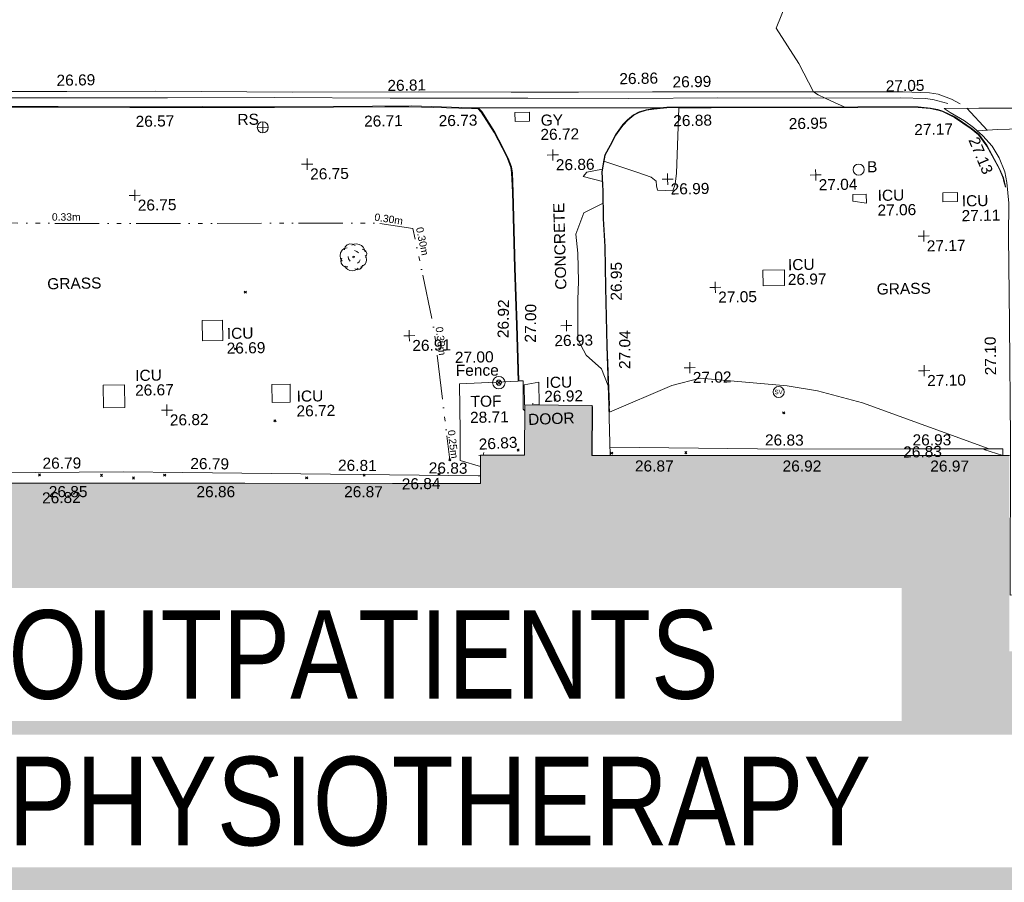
# Model space of a CAD drawing. Header units: millimetres. Extents: x -287732 to 520720, y -88450 to 287754.
# Tile 104 of 256: x -62872 to -29537, y 52951 to 82152. Entities that reach past the tile are written whole.
import ezdxf

# ---------------------------------------------------------------- set-up
doc = ezdxf.new("R2010")
doc.units = ezdxf.units.MM
doc.linetypes.add('IMPORT-UG_EIR_QLB2 _2_', pattern=[2750, 1500, -300, 0, -300, 150, -300, 0, -200])
doc.linetypes.add('IMPORT-UG_ELEC_STREET LIGHTING_QLB2 _2_', pattern=[2700, 1500, -300, 0, -250, 150, -300, 0, -200])
for name, color, linetype, lineweight, true_color in [('00__TOPO__TOP_OF_FENCE_SYMBOL', 7, 'Continuous', 9, 0x666666), ('00_TOPO_BUILDING_HATCH', 7, 'Continuous', 9, 0x999999), ('00_TOPO_BUILDING_OUTLINE', 5, 'Continuous', 9, 0x0000ff), ('00_TOPO_EAVE', 7, 'Continuous', 9, 0x666666), ('00_TOPO_FENCE', 7, 'Continuous', 9, 0x3f7f4f), ('00_TOPO_FURN_BOLLARD', 7, 'Continuous', 9, 0x666666), ('00_TOPO_FURN_SIGN', 7, 'Continuous', 9, 0x666666), ('00_TOPO_INT_DOOR', 7, 'Continuous', 9, 0x7f4f3f), ('00_TOPO_KERB_BOTTOM', 1, 'Continuous', 9, 0xff0000), ('00_TOPO_KERB_TOP', 7, 'Continuous', 9, 0xa500a5), ('00_TOPO_LEVEL_FLOOR', 7, 'Continuous', 9, 0x666666), ('00_TOPO_LEVEL_SPOT', 7, 'Continuous', 9, 0x666666), ('00_TOPO_ROAD_MARKING_YELLOW_CONTINUOUS', 40, 'Continuous', 9, 0xffbf00), ('00_TOPO_SERV_GULLY', 7, 'Continuous', 9, 0x5252a5), ('00_TOPO_SERV_IC', 5, 'Continuous', 9, 0x0000ff), ('00_TOPO_SERV_STOP_VALVE', 7, 'Continuous', 9, 0x666666), ('00_TOPO_TOP_OF_FENCE', 7, 'Continuous', 9, 0x666666), ('00_TOPO_TREE', 7, 'Continuous', 9, 0x666666), ('00_UAV_BUILDING_OUTLINE', 5, 'Continuous', 9, 0x0000ff), ('00_UAV_CONCRETE', 9, 'Continuous', 9, 0x808080), ('01_DTM_CONTOUR_MNR', 7, 'Continuous', 9, 0xa5a552), ('12333-PUM-2D-U-0001-C01 - Rev2_REVIT IMPORT_dwg', 7, 'Continuous', 9, 0x767676), ('A_RHA_Line', 7, 'Continuous', 9, 0x00a600), ('PUM-EIRCOMM-NOTES', 6, 'Continuous', 9, 0xff00ff), ('PUM-EIRCOMM-QLB2', 6, 'IMPORT-UG_EIR_QLB2 _2_', 9, 0xff00ff)]:
    doc.layers.add(name, color=color, linetype=linetype, lineweight=lineweight, true_color=true_color)
for name, color, linetype, lineweight in [('00_TOPO_ROAD_EDGE', 7, 'Continuous', 9), ('00_TOPO_SURFACE', 7, 'Continuous', 9), ('00_TOPO_SURVEY_TEXT', 7, 'Continuous', 9), ('A_RHA_Detail', 7, 'Continuous', 9), ('A_RHA_Text', 7, 'Continuous', 9), ('GEN-TEXT', 7, 'Continuous', 9)]:
    doc.layers.add(name, color=color, linetype=linetype, lineweight=lineweight)
doc.styles.add('Arial Narrow', font='ARIALN.TTF', dxfattribs={"height": 3000})
doc.styles.add('Arial_1', font='arial.ttf', dxfattribs={"height": 250})
doc.styles.add('Swis721 Lt BT', font='swissl.ttf', dxfattribs={"height": 400})
doc.styles.add('Swis721 Lt BT_2', font='swissl.ttf', dxfattribs={"height": 375})

# ---------------------------------------------------------------- blocks, each defined once
blk = doc.blocks.new('12333-PUM-2D-U-0001-C01 - Rev2_REVIT IMPORT_dwg_MSL_Bollard_2-2077182-Site Location Plan Proposed')
at = {"layer": '00_TOPO_FURN_BOLLARD', "color": 254, "true_color": 0xcccccc}
blk.add_circle((0, 0), 62.5, dxfattribs=at)
blk = doc.blocks.new('12333-PUM-2D-U-0001-C01 - Rev2_REVIT IMPORT_dwg_MSL_Sluice_Valve_SYM-2077186-Site Location Plan Proposed')
at = {"layer": '00_TOPO_SERV_STOP_VALVE', "color": 254, "true_color": 0xcccccc}
blk.add_circle((0, 0), 500, dxfattribs=at)
at = {"layer": '00_TOPO_SERV_STOP_VALVE', "insert": (0, 199), "char_height": 400, "width": 785.11, "attachment_point": 2, "line_spacing_factor": 1.005062, "style": 'Swis721 Lt BT'}
blk.add_mtext('SV', dxfattribs=at)
blk = doc.blocks.new('12333-PUM-2D-U-0001-C01 - Rev2_REVIT IMPORT_dwg_MSL_RoadSign_SYM-2077193-Site Location Plan Proposed')
at = {"layer": '00_TOPO_FURN_SIGN', "color": 254, "true_color": 0xcccccc}
for p, q in [((-500, 0), (500, 0)), ((0, -500), (0, 500))]:
    blk.add_line(p, q, dxfattribs=at)
blk.add_circle((0, 0), 500, dxfattribs=at)
blk = doc.blocks.new('12333-PUM-2D-U-0001-C01 - Rev2_REVIT IMPORT_dwg_MSL_FLlvl_SYM-V8-Site Location Plan Proposed')
at = {"layer": '00_TOPO_LEVEL_FLOOR', "color": 254, "true_color": 0xcccccc}
blk.add_line((0, 27.4), (0, 38.9), dxfattribs=at)
blk = doc.blocks.new('12333-PUM-2D-U-0001-C01 - Rev2_REVIT IMPORT_dwg_MSL_Eaves_SYM_1-V34-Site Location Plan Proposed')
at = {"layer": '00_TOPO_EAVE', "color": 254, "true_color": 0xcccccc}
for p, q in [((-200, 65), (-357, 116)), ((38, 115), (116, 357))]:
    blk.add_line(p, q, dxfattribs=at)
blk = doc.blocks.new('12333-PUM-2D-U-0001-C01 - Rev2_REVIT IMPORT_dwg_MM-2077200-Site Location Plan Proposed')
at = {"layer": '00_TOPO_LEVEL_SPOT', "color": 254, "true_color": 0xcccccc, "flags": 128}
for points in [[(0, -500), (0, 0), (-500, 0)], [(500, 0), (0, 0), (0, 500)]]:
    blk.add_lwpolyline(points, dxfattribs=at)
blk = doc.blocks.new('12333-PUM-2D-U-0001-C01 - Rev2_REVIT IMPORT_dwg_MSL_Node_LineworkTOF-2077201-Site Location Plan Proposed')
at = {"layer": '00__TOPO__TOP_OF_FENCE_SYMBOL', "color": 254, "true_color": 0xcccccc, "flags": 128}
for points in [[(165, 165), (0, 0), (-165, 165)], [(165, -165), (0, 0), (-165, -165)]]:
    blk.add_lwpolyline(points, dxfattribs=at)
at = {"layer": '00__TOPO__TOP_OF_FENCE_SYMBOL', "color": 254, "true_color": 0xcccccc}
for radius in [563, 234]:
    blk.add_circle((0, 0), radius, dxfattribs=at)
blk = doc.blocks.new('12333-PUM-2D-U-0001-C01 - Rev2_REVIT IMPORT_dwg_CONIFEROUS_TREE-2077224-Site Location Plan Proposed')
at = {"layer": '00_TOPO_TREE', "color": 254, "true_color": 0xcccccc, "flags": 128}
for points in [[(533851301, 725630300), (533851255, 725630384), (533851236, 725630477), (533851255, 725630579), (533851310, 725630663), (533851385, 725630719), (533851478, 725630747)], [(533851385, 725630682), (533851413, 725630775), (533851478, 725630840), (533851572, 725630878), (533851665, 725630868), (533851749, 725630813)], [(533851637, 725630831), (533851711, 725630859), (533851805, 725630868), (533851889, 725630850), (533851963, 725630813), (533852019, 725630757), (533852066, 725630682), (533852084, 725630598)], [(533851730, 725630645), (533851805, 725630617), (533851861, 725630570)], [(533851991, 725630691), (533852056, 725630663), (533852112, 725630617), (533852140, 725630542), (533852131, 725630468), (533852094, 725630402)], [(533851488, 725630095), (533851394, 725630104), (533851320, 725630151), (533851273, 725630225), (533851264, 725630309), (533851292, 725630393)], [(533851572, 725630290), (533851516, 725630365), (533851506, 725630449)], [(533851916, 725630328), (533851879, 725630262), (533851823, 725630216)], [(533852084, 725630486), (533852122, 725630412), (533852131, 725630328), (533852112, 725630244), (533852066, 725630169), (533852000, 725630123), (533851926, 725630085)], [(533851842, 725630048), (533851786, 725630001), (533851711, 725629973), (533851637, 725629964), (533851562, 725629973), (533851488, 725630011), (533851432, 725630057), (533851394, 725630123)], [(533851991, 725630151), (533851963, 725630067), (533851898, 725630011), (533851814, 725629992), (533851730, 725630029)]]:
    blk.add_lwpolyline(points, dxfattribs=at)
at = {"layer": '00_TOPO_TREE', "color": 254, "true_color": 0xcccccc}
blk.add_ellipse((533851693, 725630430), major_axis=(28.8, 0), ratio=1, dxfattribs=at)
blk = doc.blocks.new('12333-PUM-2D-U-0001-C01 - Rev2_REVIT IMPORT_dwg_MGS62954_T2_Galway_ITM_3d_Rev1-2077680-Site Location Plan Proposed')
at = {"layer": '00_TOPO_BUILDING_HATCH', "true_color": 0xcccccc}
h = blk.add_hatch(dxfattribs=at)
h.set_pattern_fill('FP_1', color=254, style=0, pattern_type=2)
h.set_pattern_definition([(45, (0, 0), (-441.94173824, 441.94173824), [])])
h.paths.add_polyline_path([(533859636, 725623576), (533859650, 725623576), (533859696, 725625227), (533859683, 725625228), (533859636, 725623577)])
at = {"layer": '00_TOPO_BUILDING_OUTLINE', "color": 254, "true_color": 0xcccccc, "flags": 128}
blk.add_lwpolyline([(533859683, 725625228), (533859696, 725625227), (533859650, 725623576)], dxfattribs=at)
at = {"layer": '00_TOPO_FENCE', "color": 254, "true_color": 0xcccccc, "flags": 128}
blk.add_lwpolyline([(533855864, 725623259), (533855184, 725623479), (533855193, 725624457), (533855200, 725626075), (533857191, 725626135), (533857215, 725626135), (533857356, 725626139), (533857344, 725625177), (533857401, 725625125)], dxfattribs=at)
at = {"layer": '00_TOPO_KERB_BOTTOM', "color": 254, "true_color": 0xcccccc, "flags": 128}
for points in [[(533857215, 725626135), (533857195, 725628025), (533857153, 725629968), (533857137, 725632530), (533857118, 725633185), (533857090, 725633383), (533856983, 725633684), (533856805, 725634044), (533856549, 725634566), (533856121, 725635274), (533855995, 725635403), (533855774, 725635411), (533853740, 725635507), (533851098, 725635533), (533849104, 725635559), (533846679, 725635608), (533844205, 725635645), (533841781, 725635694), (533839087, 725635742)], [(533873807, 725632433), (533873736, 725632725), (533873615, 725633034), (533873191, 725633836), (533872931, 725634216), (533872680, 725634421), (533872127, 725634816), (533871721, 725635023), (533871561, 725635074), (533871306, 725635130), (533870889, 725635179), (533870427, 725635190), (533868850, 725635210), (533866071, 725635255), (533862384, 725635312), (533861944, 725635281), (533861688, 725635242), (533861442, 725635175), (533861254, 725635079), (533861047, 725634911), (533860891, 725634753), (533860804, 725634644), (533860637, 725634414), (533860447, 725634062), (533860264, 725633736), (533860193, 725633435), (533860149, 725633170), (533860165, 725632522), (533860167, 725631584), (533860201, 725630633), (533860203, 725629255), (533860215, 725627261), (533860249, 725625263), (533860250, 725625254), (533860250, 725625249)]]:
    blk.add_lwpolyline(points, dxfattribs=at)
at = {"layer": '00_TOPO_KERB_TOP', "color": 254, "true_color": 0xcccccc, "flags": 128}
for points in [[(533857191, 725626135), (533857171, 725628024), (533857129, 725629968), (533857113, 725632529), (533857094, 725633183), (533857070, 725633368), (533856961, 725633675), (533856784, 725634033), (533856528, 725634555), (533856102, 725635260), (533855985, 725635380), (533855773, 725635388), (533853647, 725635484), (533852835, 725635492), (533851098, 725635509), (533849104, 725635535), (533846678, 725635584), (533844204, 725635621), (533841781, 725635670), (533839086, 725635719)], [(533873801, 725632404), (533873753, 725632597), (533873742, 725632643), (533873725, 725632713), (533873605, 725633021), (533873191, 725633807), (533872922, 725634200), (533872673, 725634404), (533872122, 725634798), (533871717, 725635005), (533871558, 725635055), (533871304, 725635110), (533870888, 725635159), (533870427, 725635170), (533868850, 725635191), (533866071, 725635235), (533862384, 725635293), (533861945, 725635261), (533861690, 725635223), (533861446, 725635156), (533861260, 725635061), (533861055, 725634894), (533860900, 725634737), (533860813, 725634629), (533860647, 725634399), (533860457, 725634048), (533860274, 725633723), (533860204, 725633424), (533860160, 725633160), (533860176, 725632513), (533860178, 725631576), (533860212, 725630625), (533860214, 725629246), (533860226, 725627253), (533860268, 725625263), (533860268, 725625254)]]:
    blk.add_lwpolyline(points, dxfattribs=at)
at = {"layer": '00_TOPO_ROAD_EDGE', "color": 254, "true_color": 0xcccccc}
blk.add_line((533855995, 725635403), (533862200, 725635299), dxfattribs=at)
at = {"layer": '00_TOPO_ROAD_MARKING_YELLOW_CONTINUOUS', "color": 254, "true_color": 0xcccccc}
blk.add_line((533872540, 725635103), (533873220, 725634344), dxfattribs=at)
at = {"layer": '00_TOPO_ROAD_MARKING_YELLOW_CONTINUOUS', "color": 254, "true_color": 0xcccccc, "flags": 128}
for points in [[(533872320, 725635260), (533872030, 725635420), (533871760, 725635530), (533871580, 725635600), (533871280, 725635650), (533870400, 725635690), (533867770, 725635740), (533864890, 725635790), (533861910, 725635840), (533859400, 725635880), (533857120, 725635920), (533853990, 725635980), (533849710, 725636040), (533845100, 725636160), (533842080, 725636200), (533839400, 725636250)], [(533871900, 725635270), (533871390, 725635420), (533871130, 725635460), (533870310, 725635490), (533867240, 725635540), (533864120, 725635600), (533861110, 725635630), (533857690, 725635700), (533853030, 725635780), (533849110, 725635870), (533845490, 725635930), (533841050, 725636000), (533837530, 725636070)], [(533877719, 725621160), (533880780, 725621140), (533880790, 725620220), (533880790, 725618500), (533878450, 725618530), (533874450, 725618600), (533873718, 725618592), (533873820, 725623850), (533873860, 725627800), (533873880, 725630750), (533873910, 725631860), (533873850, 725632570), (533873790, 725632930), (533873600, 725633410), (533873370, 725633800), (533873070, 725634160), (533872760, 725634450), (533872450, 725634680), (533871970, 725634970), (533871770, 725635110), (533872950, 725635100), (533874390, 725635070), (533876900, 725635050), (533877910, 725635020)], [(533877680, 725634410), (533875980, 725634390), (533873570, 725634360), (533872889, 725634329)]]:
    blk.add_lwpolyline(points, dxfattribs=at)
at = {"layer": '00_TOPO_SERV_GULLY', "color": 254, "true_color": 0xcccccc}
for p, q in [((533857238, 725634922), (533857238, 725635226)), ((533857733, 725635226), (533857238, 725635226)), ((533857733, 725634922), (533857733, 725635226)), ((533857238, 725634922), (533857733, 725634922))]:
    blk.add_line(p, q, dxfattribs=at)
at = {"layer": '00_TOPO_SERV_IC', "color": 254, "true_color": 0xcccccc}
for p, q in [((533868630, 725632026), (533868630, 725632255)), ((533869087, 725632255), (533868630, 725632255)), ((533868630, 725632026), (533869087, 725631950)), ((533869087, 725631950), (533869087, 725632255)), ((533871678, 725631950), (533871678, 725632255)), ((533872173, 725632255), (533871678, 725632255)), ((533872173, 725631950), (533872173, 725632255)), ((533871678, 725631950), (533872173, 725631950)), ((533865544, 725629740), (533866268, 725629740)), ((533865544, 725629740), (533865544, 725629207)), ((533866268, 725629740), (533866268, 725629207)), ((533865544, 725629207), (533866268, 725629207)), ((533846532, 725627683), (533846532, 725628368)), ((533847218, 725628368), (533846532, 725628368)), ((533847218, 725627683), (533847218, 725628368)), ((533846532, 725627683), (533847218, 725627683)), ((533843141, 725626235), (533843865, 725626235)), ((533843141, 725626235), (533843141, 725625473)), ((533843865, 725626235), (533843865, 725625473)), ((533848856, 725625549), (533848856, 725626159)), ((533849466, 725626159), (533848856, 725626159)), ((533849466, 725625549), (533849466, 725626159)), ((533857391, 725626006), (533857886, 725626082)), ((533857391, 725626006), (533857391, 725625320)), ((533857886, 725626082), (533857886, 725625320)), ((533843141, 725625473), (533843865, 725625473)), ((533848856, 725625549), (533849466, 725625549)), ((533857406, 725625320), (533857391, 725625320)), ((533857886, 725625320), (533857712, 725625320))]:
    blk.add_line(p, q, dxfattribs=at)
at = {"layer": '00_TOPO_SURFACE', "color": 254, "true_color": 0xcccccc}
blk.add_line((533860250, 725625249), (533860258, 725623565), dxfattribs=at)
at = {"layer": '00_UAV_CONCRETE', "color": 254, "true_color": 0xcccccc, "flags": 128}
for points in [[(533810801, 725623867), (533811750, 725623842), (533813494, 725623816), (533815792, 725623768), (533815946, 725623765), (533820610, 725623654), (533820791, 725623650), (533825790, 725623555), (533830789, 725623460), (533833311, 725623413), (533835789, 725623385), (533840788, 725623329), (533843770, 725623296), (533845787, 725623237), (533850785, 725623092), (533855783, 725622947), (533855859, 725622944)], [(533860257, 725623841), (533865254, 725623693), (533865803, 725623677), (533870252, 725623605), (533873562, 725623552), (533873554, 725623328)]]:
    blk.add_lwpolyline(points, dxfattribs=at)
at = {"layer": '01_DTM_CONTOUR_MNR', "color": 254, "true_color": 0xcccccc, "flags": 128}
blk.add_lwpolyline([(533873556, 725623328), (533872918, 725623541), (533873100, 725623560), (533868838, 725625193), (533867317, 725625628), (533866295, 725625809), (533863359, 725626129), (533862395, 725625889), (533860268, 725625023), (533860256, 725625260), (533860240, 725625920), (533860022, 725626498), (533859514, 725626973), (533859232, 725627503), (533859254, 725628861), (533859296, 725629465), (533859287, 725630424), (533859229, 725631075), (533859512, 725631789), (533860170, 725632100), (533860167, 725632517), (533860160, 725632840), (533859508, 725633024), (533859636, 725633163), (533860170, 725633260), (533860199, 725633421), (533860220, 725633520), (533861334, 725633138), (533861810, 725632951), (533861986, 725632815), (533861992, 725632656), (533862021, 725632515), (533862536, 725632484), (533862621, 725632710), (533862677, 725633076), (533862790, 725635280), (533866070, 725635249), (533868390, 725635220), (533868067, 725635371), (533867750, 725635530), (533867520, 725635646), (533867360, 725635750), (533866885, 725636718), (533866130, 725637920), (533866766, 725639423)], dxfattribs=at)
for name, p, xscale, yscale, zscale in [('12333-PUM-2D-U-0001-C01 - Rev2_REVIT IMPORT_dwg_MSL_RoadSign_SYM-2077193-Site Location Plan Proposed', (533848696, 725634870), 0.375, 0.375, 0.375), ('12333-PUM-2D-U-0001-C01 - Rev2_REVIT IMPORT_dwg_MM-2077200-Site Location Plan Proposed', (533850177, 725633598), 0.375, 0.375, 0.375), ('12333-PUM-2D-U-0001-C01 - Rev2_REVIT IMPORT_dwg_MM-2077200-Site Location Plan Proposed', (533858499, 725633765), 0.375, 0.375, 0.375), ('12333-PUM-2D-U-0001-C01 - Rev2_REVIT IMPORT_dwg_MM-2077200-Site Location Plan Proposed', (533862371, 725632878), 0.375, 0.375, 0.375), ('12333-PUM-2D-U-0001-C01 - Rev2_REVIT IMPORT_dwg_MM-2077200-Site Location Plan Proposed', (533867385, 725632935), 0.375, 0.375, 0.375), ('12333-PUM-2D-U-0001-C01 - Rev2_REVIT IMPORT_dwg_MSL_Bollard_2-2077182-Site Location Plan Proposed', (533868845, 725633090), 3, 3, 3), ('12333-PUM-2D-U-0001-C01 - Rev2_REVIT IMPORT_dwg_MM-2077200-Site Location Plan Proposed', (533844323, 725632643), 0.375, 0.375, 0.375), ('12333-PUM-2D-U-0001-C01 - Rev2_REVIT IMPORT_dwg_MM-2077200-Site Location Plan Proposed', (533871007, 725630801), 0.375, 0.375, 0.375), ('12333-PUM-2D-U-0001-C01 - Rev2_REVIT IMPORT_dwg_MM-2077200-Site Location Plan Proposed', (533863918, 725629189), 0.375, 0.375, 0.375), ('12333-PUM-2D-U-0001-C01 - Rev2_REVIT IMPORT_dwg_MM-2077200-Site Location Plan Proposed', (533858858, 725627981), 0.375, 0.375, 0.375), ('12333-PUM-2D-U-0001-C01 - Rev2_REVIT IMPORT_dwg_MM-2077200-Site Location Plan Proposed', (533853534, 725627732), 0.375, 0.375, 0.375), ('12333-PUM-2D-U-0001-C01 - Rev2_REVIT IMPORT_dwg_MM-2077200-Site Location Plan Proposed', (533863009, 725626484), 0.375, 0.375, 0.375), ('12333-PUM-2D-U-0001-C01 - Rev2_REVIT IMPORT_dwg_MSL_Node_LineworkTOF-2077201-Site Location Plan Proposed', (533856536, 725626091), 0.375, 0.375, 0.375), ('12333-PUM-2D-U-0001-C01 - Rev2_REVIT IMPORT_dwg_MM-2077200-Site Location Plan Proposed', (533870941, 725626242), 0.375, 0.375, 0.375), ('12333-PUM-2D-U-0001-C01 - Rev2_REVIT IMPORT_dwg_MSL_Sluice_Valve_SYM-2077186-Site Location Plan Proposed', (533866001, 725625611), 0.375, 0.375, 0.375), ('12333-PUM-2D-U-0001-C01 - Rev2_REVIT IMPORT_dwg_MM-2077200-Site Location Plan Proposed', (533845283, 725625355), 0.375, 0.375, 0.375), ('12333-PUM-2D-U-0001-C01 - Rev2_REVIT IMPORT_dwg_MSL_FLlvl_SYM-V8-Site Location Plan Proposed', (533857676, 725625186), 4.9492, 4.9492, 4.9492), ('12333-PUM-2D-U-0001-C01 - Rev2_REVIT IMPORT_dwg_MSL_Eaves_SYM_1-V34-Site Location Plan Proposed', (533855946, 725623598), 0.375, 0.375, 0.375)]:
    blk.add_blockref(name, p, dxfattribs=dict(xscale=xscale, yscale=yscale, zscale=zscale))
blk.add_blockref('12333-PUM-2D-U-0001-C01 - Rev2_REVIT IMPORT_dwg_CONIFEROUS_TREE-2077224-Site Location Plan Proposed', (0, 0))
at = {"layer": '00_TOPO_BUILDING_OUTLINE', "color": 251, "true_color": 0x666666, "char_height": 375, "width": 1495.9, "attachment_point": 1, "line_spacing_factor": 1.005062, "style": 'Swis721 Lt BT_2'}
for s, insert in [('26.83', (533870182, 725623690)), ('26.82', (533841005, 725622645)), ('26.84', (533853191, 725622905))]:
    blk.add_mtext(s, dxfattribs=dict(at, insert=insert))
at = {"layer": '00_TOPO_FENCE', "color": 251, "true_color": 0x666666, "insert": (533855064, 725627159), "char_height": 375, "width": 1495.9, "attachment_point": 1, "line_spacing_factor": 1.005062, "style": 'Swis721 Lt BT_2'}
blk.add_mtext('27.00', dxfattribs=at)
at = {"layer": '00_TOPO_FENCE', "color": 251, "true_color": 0x666666, "insert": (533855088, 725626720), "char_height": 375, "width": 1681.11, "attachment_point": 1, "rotation": 359.3143, "line_spacing_factor": 1.005062, "style": 'Swis721 Lt BT_2'}
blk.add_mtext('Fence', dxfattribs=at)
at = {"layer": '00_TOPO_FURN_BOLLARD', "insert": (533869128, 725633365), "char_height": 375, "width": 398.91, "attachment_point": 1, "line_spacing_factor": 1.005062, "style": 'Swis721 Lt BT_2'}
blk.add_mtext('B', dxfattribs=at)
at = {"layer": '00_TOPO_FURN_SIGN', "insert": (533847842, 725635338), "char_height": 375, "width": 783.57, "attachment_point": 1, "line_spacing_factor": 1.005062, "style": 'Swis721 Lt BT_2'}
blk.add_mtext('RS', dxfattribs=at)
at = {"layer": '00_TOPO_INT_DOOR', "color": 251, "true_color": 0x666666, "insert": (533857502, 725625014), "char_height": 375, "width": 1790.33, "attachment_point": 1, "rotation": 1.1071, "line_spacing_factor": 1.005062, "style": 'Swis721 Lt BT_2'}
blk.add_mtext('DOOR', dxfattribs=at)
at = {"layer": '00_TOPO_KERB_BOTTOM', "color": 251, "true_color": 0x666666, "char_height": 375, "width": 1495.9, "attachment_point": 1, "line_spacing_factor": 1.005062, "style": 'Swis721 Lt BT_2'}
for s, insert in [('26.57', (533844396, 725635335)), ('26.73', (533854654, 725635179)), ('26.95', (533866503, 725634872))]:
    blk.add_mtext(s, dxfattribs=dict(at, insert=insert))
for s, insert, rotation in [('26.95', (533860369, 725628801), 88.7402), ('26.92', (533856518, 725627600), 88.3088)]:
    blk.add_mtext(s, dxfattribs=dict(at, insert=insert, rotation=rotation))
at = {"layer": '00_TOPO_KERB_TOP', "color": 251, "true_color": 0x666666, "char_height": 375, "width": 1495.9, "attachment_point": 1, "line_spacing_factor": 1.005062, "style": 'Swis721 Lt BT_2'}
for s, insert in [('26.69', (533841743, 725636772)), ('26.81', (533852939, 725636401)), ('26.99', (533862594, 725636352)), ('27.17', (533870746, 725634598))]:
    blk.add_mtext(s, dxfattribs=dict(at, insert=insert))
for s, insert, rotation in [('27.00', (533857437, 725627433), 88.3088), ('27.04', (533860615, 725626483), 88.7402), ('27.10', (533873001, 725626050), 89.7688)]:
    blk.add_mtext(s, dxfattribs=dict(at, insert=insert, rotation=rotation))
at = {"layer": '00_TOPO_LEVEL_SPOT', "char_height": 375, "width": 1495.9, "attachment_point": 1, "line_spacing_factor": 1.005062, "style": 'Swis721 Lt BT_2'}
for s, insert in [('26.86', (533858594, 725633617)), ('26.75', (533850272, 725633451)), ('26.99', (533862466, 725632730)), ('27.04', (533867480, 725632787)), ('26.75', (533844418, 725632496)), ('27.17', (533871102, 725630653)), ('27.05', (533864013, 725629042)), ('26.93', (533858440, 725627666)), ('26.91', (533853629, 725627585)), ('27.02', (533863105, 725626336)), ('27.10', (533871036, 725626095)), ('26.82', (533845378, 725625207))]:
    blk.add_mtext(s, dxfattribs=dict(at, insert=insert))
at = {"layer": '00_TOPO_ROAD_EDGE', "color": 251, "true_color": 0x666666, "insert": (533862595, 725635040), "char_height": 375, "width": 1495.9, "attachment_point": 1, "line_spacing_factor": 1.005062, "style": 'Swis721 Lt BT_2'}
blk.add_mtext('26.88', dxfattribs=at)
at = {"layer": '00_TOPO_ROAD_MARKING_YELLOW_CONTINUOUS', "color": 251, "true_color": 0x666666, "char_height": 375, "width": 1495.9, "attachment_point": 1, "line_spacing_factor": 1.005062, "style": 'Swis721 Lt BT_2'}
for s, insert in [('26.86', (533860794, 725636494)), ('27.05', (533869808, 725636092)), ('26.71', (533852129, 725635207))]:
    blk.add_mtext(s, dxfattribs=dict(at, insert=insert))
at = {"layer": '00_TOPO_ROAD_MARKING_YELLOW_CONTINUOUS', "color": 251, "true_color": 0x666666, "insert": (533872915, 725634172), "char_height": 375, "width": 1495.9, "attachment_point": 1, "rotation": 292.0034, "line_spacing_factor": 1.005062, "style": 'Swis721 Lt BT_2'}
blk.add_mtext('27.13', dxfattribs=at)
at = {"layer": '00_TOPO_SERV_GULLY', "color": 251, "true_color": 0x666666, "char_height": 375, "attachment_point": 1, "line_spacing_factor": 1.005062, "style": 'Swis721 Lt BT_2'}
for s, insert, width in [('GY', (533858108, 725635136), 821.56), ('26.72', (533858090, 725634653), 1495.9)]:
    blk.add_mtext(s, dxfattribs=dict(at, insert=insert, width=width))
at = {"layer": '00_TOPO_SERV_IC', "color": 251, "true_color": 0x666666, "char_height": 375, "attachment_point": 1, "line_spacing_factor": 1.005062, "style": 'Swis721 Lt BT_2'}
for s, insert, width in [('ICU', (533869470, 725632392), 1021.01), ('ICU', (533872314, 725632155), 1021.01), ('27.06', (533869456, 725631892), 1495.9), ('27.11', (533872300, 725631655), 1495.9), ('ICU', (533866393, 725630099), 1021.01), ('26.97', (533866379, 725629598), 1495.9), ('ICU', (533847357, 725628104), 1021.01), ('26.69', (533847343, 725627604), 1495.9), ('ICU', (533844231, 725626736), 1021.01), ('26.67', (533844217, 725626235), 1495.9), ('ICU', (533858117, 725626257), 1021.01), ('ICU', (533849684, 725625938), 1021.01), ('26.92', (533858066, 725625786), 1495.9), ('26.72', (533849670, 725625438), 1495.9)]:
    blk.add_mtext(s, dxfattribs=dict(at, insert=insert, width=width))
at = {"layer": '00_TOPO_SURVEY_TEXT', "color": 251, "true_color": 0x666666, "insert": (533858506, 725629199), "char_height": 375, "width": 3286.24, "attachment_point": 1, "rotation": 90.5096, "line_spacing_factor": 1.005062, "style": 'Swis721 Lt BT_2'}
blk.add_mtext('CONCRETE', dxfattribs=at)
at = {"layer": '00_TOPO_SURVEY_TEXT', "color": 251, "true_color": 0x666666, "char_height": 375, "width": 2018.28, "attachment_point": 1, "line_spacing_factor": 1.005062, "style": 'Swis721 Lt BT_2'}
for insert in [(533841308, 725629890), (533869382, 725629223)]:
    blk.add_mtext('GRASS', dxfattribs=dict(at, insert=insert))
at = {"layer": '00_TOPO_TOP_OF_FENCE', "char_height": 375, "attachment_point": 1, "line_spacing_factor": 1.005062, "style": 'Swis721 Lt BT_2'}
for s, insert, width in [('TOF', (533855568, 725625658), 1163.48), ('28.71', (533855540, 725625118), 1495.9)]:
    blk.add_mtext(s, dxfattribs=dict(at, insert=insert, width=width))
at = {"layer": '00_UAV_BUILDING_OUTLINE', "color": 251, "true_color": 0x666666, "char_height": 375, "width": 1495.9, "attachment_point": 1, "line_spacing_factor": 1.005062, "style": 'Swis721 Lt BT_2'}
for s, insert, rotation in [('26.83', (533855813, 725624204), 2.1743), ('26.87', (533861097, 725623378), 358.9797), ('26.92', (533866096, 725623289), 358.9797), ('26.97', (533871095, 725623200), 358.9797), ('26.85', (533841240, 725622856), 358.9797), ('26.86', (533846239, 725622767), 358.9797), ('26.87', (533851238, 725622678), 358.9797)]:
    blk.add_mtext(s, dxfattribs=dict(at, insert=insert, rotation=rotation))
at = {"layer": '00_UAV_CONCRETE', "color": 251, "true_color": 0x666666, "char_height": 375, "width": 1495.9, "attachment_point": 1, "line_spacing_factor": 1.005062, "style": 'Swis721 Lt BT_2'}
for s, insert, rotation in [('26.83', (533865516, 725624183), 358.6547), ('26.93', (533870510, 725624097), 359.077), ('26.79', (533841044, 725623821), 359.3591), ('26.79', (533846051, 725623725), 358.3357), ('26.81', (533851049, 725623580), 358.3357), ('26.83', (533854119, 725623436), 358.3357)]:
    blk.add_mtext(s, dxfattribs=dict(at, insert=insert, rotation=rotation))
blk = doc.blocks.new('12333-PUM-2D-U-0001-C01 - Rev2_REVIT IMPORT_dwg-1620468-Site Location Plan Proposed')
at = {"layer": 'GEN-TEXT', "color": 253, "true_color": 0xaaaaaa}
for p, q in [((206893, 13415), (206964, 13486)), ((206964, 13415), (206893, 13486)), ((206523, 11501), (206594, 11572)), ((206594, 11501), (206523, 11572)), ((217315, 9580), (217386, 9651)), ((217386, 9580), (217315, 9651)), ((207819, 9044), (207890, 9115)), ((207890, 9044), (207819, 9115)), ((225046, 9012), (225117, 9083)), ((225117, 9012), (225046, 9083)), ((213715, 7619), (213786, 7690)), ((213786, 7619), (213715, 7690)), ((216038, 7909), (216109, 7980)), ((216109, 7909), (216038, 7980)), ((219199, 7750), (219270, 7821)), ((219270, 7750), (219199, 7821)), ((221711, 7720), (221782, 7791)), ((221782, 7720), (221711, 7791)), ((199818, 7349), (199889, 7420)), ((199889, 7349), (199818, 7420)), ((201919, 7299), (201990, 7370)), ((201990, 7299), (201919, 7370)), ((204055, 7267), (204126, 7338)), ((204126, 7267), (204055, 7338)), ((202995, 7190), (203066, 7261)), ((203066, 7190), (202995, 7261)), ((208859, 7095), (208930, 7166)), ((208930, 7095), (208859, 7166)), ((210810, 7149), (210881, 7220)), ((210881, 7149), (210810, 7220)), ((213342, 7136), (213413, 7207)), ((213413, 7136), (213342, 7207))]:
    blk.add_line(p, q, dxfattribs=at)
at = {"layer": 'PUM-EIRCOMM-QLB2', "color": 211, "true_color": 0xffaaff, "flags": 128}
blk.add_lwpolyline([(156924, 14795), (163824, 16763), (166933, 17498), (169814, 17447), (178774, 16868), (189088, 16199), (200906, 15880), (211465, 15704), (212638, 15505), (213290, 12109), (213750, 7655)], dxfattribs=at)
blk.add_blockref('12333-PUM-2D-U-0001-C01 - Rev2_REVIT IMPORT_dwg_MGS62954_T2_Galway_ITM_3d_Rev1-2077680-Site Location Plan Proposed', (-533641080, -725615854))
at = {"layer": 'PUM-EIRCOMM-NOTES', "char_height": 250, "width": 1160.03, "attachment_point": 2, "line_spacing_factor": 0.941778, "style": 'Arial_1'}
for s, insert, rotation in [('0.33m', (200912, 16227), 359.0451), ('0.30m', (211846, 15965), 350.3714), ('0.30m', (213077, 15093), 280.868), ('0.30m', (213645, 11692), 275.8965), ('0.25m', (213993, 8193), 275.8965)]:
    blk.add_mtext(s, dxfattribs=dict(at, insert=insert, rotation=rotation))

msp = doc.modelspace()

# ---------------------------------------------------------------- hatches: boundary and pattern name
at = {"layer": 'A_RHA_Detail', "true_color": 0xc0c0c0}
h = msp.add_hatch(color=9, dxfattribs=at)
h.paths.add_polyline_path([(-80881, -68503), (-80401, -68483), (-80401, -62985), (-24475, -63009), (-24456, -50840), (-36623, -50832), (-36623, -44229), (-50959, -44218), (-50959, -42574), (-54564, -42571), (-54566, -45054), (-92409, -45027), (-92412, -49202), (-100062, -49202), (-100052, -64853), (-86121, -64853), (-86092, -62958), (-84861, -62958), (-84855, -68240), (-80871, -68240)])
h.paths.add_polyline_path([(-137239, -68462), (-132720, -68433), (-132847, -62850), (-130455, -62917), (-130498, -61356), (-117581, -61423), (-117492, -49184), (-125137, -49178), (-125134, -45033), (-163007, -45006), (-163007, -44090), (-163124, -44090), (-163123, -42384), (-166564, -42384), (-166565, -44044), (-193158, -44025), (-193195, -62864), (-137270, -62917), (-137254, -65680)])
h.paths.add_polyline_path([(120311, -32334), (120312, -31611), (133451, -31638), (133469, -19718), (121296, -19692), (121320, -8191), (112277, -8172), (112263, -14811), (78286, -14740), (78293, -8167), (75242, -8161), (69356, -8153), (69354, -9157), (68373, -9155), (68373, -13706), (69334, -13708), (69325, -16250), (66623, -16250), (66620, -17995), (65989, -17995), (65985, -19731), (57152, -19712), (57127, -31560), (70278, -31587), (70278, -32272), (78264, -32285), (78267, -31020), (112336, -31091), (112336, -32318), (119781, -32333)])
h.paths.add_polyline_path([(7504, -1791), (15482, -674), (15484, 148), (56188, 206), (56156, 14338), (18017, 14236), (17968, 34313), (21727, 34324), (21709, 40608), (18010, 40608), (17996, 45484), (9770, 45421), (3966, 45447), (3985, 14177), (1023, 14177), (-277, 14191), (-232, 5968), (-226, 194), (553, 183), (7478, 143), (7489, -674)])
h.paths.add_polyline_path([(77756, 53), (77730, 1700), (94464, 1660), (94606, 17991), (88810, 18015), (88800, 14437), (69414, 14458), (69377, 100), (75242, 67)])
h.paths.add_polyline_path([(61252, 46454), (105775, 46473), (105768, 61853), (92285, 61853), (92309, 65784), (96107, 65768), (96060, 75209), (101085, 75072), (104988, 74765), (108404, 74364), (112009, 73787), (115645, 73050), (116891, 72762), (120209, 71893), (120865, 71704), (124136, 70670), (127436, 69481), (127820, 69395), (128274, 69332), (128732, 69307), (129190, 69320), (129645, 69372), (130095, 69461), (130535, 69588), (130963, 69751), (131376, 69950), (131771, 70182), (132163, 70461), (132496, 70742), (132821, 71065), (133117, 71414), (133384, 71787), (133617, 72179), (133817, 72591), (133983, 73018), (134112, 73458), (134204, 73907), (134258, 74362), (134273, 74820), (134251, 75277), (134190, 75731), (134091, 76179), (133955, 76617), (133783, 77041), (133576, 77450), (133336, 77840), (133064, 78209), (132762, 78554), (132432, 78872), (132077, 79161), (131698, 79420), (131300, 79646), (131094, 79746), (132146, 83110), (122788, 86283), (121604, 82800), (117096, 83871), (116842, 83526), (116121, 91222), (110238, 91274), (110194, 90435), (104988, 90486), (104973, 94310), (103746, 94310), (103840, 122852), (96365, 122932), (96350, 123952), (104556, 123902), (104607, 120249), (125503, 120134), (125662, 137657), (114480, 137699), (114382, 129150), (104644, 129188), (104578, 126217), (101184, 126159), (101265, 135959), (89967, 135989), (89928, 125824), (93631, 125841), (93581, 122932), (88697, 122905), (88679, 95739), (86378, 95739), (86378, 96178), (83280, 96201), (83274, 95736), (70170, 95733), (70166, 96272), (66675, 96257), (66655, 95756), (65785, 95756), (65888, 117471), (53473, 117488), (53434, 98570), (40649, 98570), (40610, 94406), (38854, 94410), (38849, 89464), (40612, 89518), (40665, 86258), (38372, 86306), (38370, 76901), (50938, 76944), (50923, 74599), (56485, 74589), (56485, 75195), (92465, 75233), (92646, 71767), (89811, 69363), (85313, 69361), (85313, 66907), (75210, 66903), (75210, 63816), (70819, 63816), (70819, 64253), (69457, 64253), (69456, 66902), (61303, 66899), (61305, 63970), (70500, 63970), (70500, 61853), (61246, 61849), (61252, 46656)])
h.paths.add_polyline_path([(-17153, 48569), (-17153, 60770), (-29363, 60775), (-29363, 67399), (-43507, 67405), (-43489, 69093), (-45766, 69109), (-45794, 67405), (-47272, 67404), (-47272, 66455), (-86005, 66469), (-86007, 60522), (-92663, 60522), (-92665, 50184), (-79752, 50180), (-79752, 48591), (-17158, 48569)])
h.paths.add_polyline_path([(-201056, 48629), (-138378, 48635), (-138378, 50133), (-125468, 50134), (-125469, 60566), (-132187, 60566), (-132187, 66533), (-170643, 66806), (-170643, 67739), (-200340, 67489), (-200349, 60828), (-201058, 60828), (-201057, 51102)])
h.paths.add_polyline_path([(-240052, 54769), (-239444, 54811), (-239187, 54842), (-238765, 54941), (-238382, 55122), (-237990, 55355), (-237269, 55936), (-237032, 56226), (-236793, 56569), (-236555, 57004), (-236433, 57267), (-236300, 57753), (-236251, 58017), (-236236, 58516), (-236233, 58988), (-236214, 59823), (-236364, 59821), (-236634, 60698), (-236392, 61432), (-236225, 61435), (-236202, 62638), (-232564, 62639), (-232564, 63049), (-232732, 63049), (-232860, 63458), (-232732, 63914), (-232561, 63914), (-232515, 70598), (-240629, 70599), (-240630, 72351), (-246413, 72347), (-246413, 70616), (-254450, 70619), (-254455, 70754), (-254470, 73192), (-263883, 73268), (-263902, 68261), (-263715, 68260), (-263553, 67820), (-263719, 67392), (-263914, 67392), (-263957, 58634), (-260181, 58611), (-260192, 56354), (-257185, 56339), (-257213, 57093), (-257339, 57093), (-257471, 57532), (-257339, 58062), (-257203, 58064), (-257174, 58599), (-256478, 58575), (-256478, 58789), (-256013, 58912), (-255397, 58781), (-255397, 58596), (-243810, 58586), (-243805, 58352), (-243741, 57885), (-243619, 57422), (-243424, 56944), (-243247, 56608), (-243003, 56250), (-242732, 55933), (-242372, 55603), (-242141, 55425), (-241805, 55217), (-241529, 55077), (-241101, 54917), (-240836, 54841), (-240453, 54789), (-240219, 54777)])
h.paths.add_polyline_path([(40277, 59895), (40329, 69197), (36589, 69218), (36619, 74674), (32264, 74687), (32233, 69156), (11917, 69270), (11967, 78219), (29088, 78123), (29143, 88141), (15719, 88216), (15733, 90590), (4594, 90652), (4525, 78265), (10097, 78234), (10077, 74773), (4548, 74804), (4466, 60107), (19126, 60025), (19140, 62528), (31739, 62457), (31725, 59943), (38370, 59906)])
h.paths.add_polyline_path([(-246083, 72334), (-246083, 72334), (-246208, 72334)])
h.paths.add_polyline_path([(-114575, 112178), (-114575, 112178), (-114707, 115802)])
h.paths.add_polyline_path([(-154700, 101760), (-114382, 101776), (-114382, 106927), (-113756, 106927), (-113758, 111847), (-114432, 111847), (-114432, 112178), (-114575, 112178), (-114579, 121707), (-123057, 121707), (-123069, 156453), (-119381, 156454), (-119381, 160166), (-115501, 160167), (-115503, 166207), (-132412, 166600), (-132412, 166666), (-135275, 166665), (-135275, 166628), (-135911, 166628), (-135911, 166352), (-152521, 166346), (-152518, 159143), (-150699, 159118), (-150759, 122561), (-151059, 122561), (-151061, 121302), (-154138, 121373), (-154138, 121865), (-154704, 121867), (-154689, 119352), (-154746, 119352), (-154746, 118722), (-160794, 118749), (-160794, 119411), (-163852, 119422), (-163855, 118762), (-167569, 118779), (-166635, 124395), (-166930, 124500), (-167569, 124708), (-168028, 124841), (-168631, 124991), (-169238, 125117), (-169850, 125220), (-170466, 125298), (-171089, 125352), (-171704, 125381), (-172325, 125386), (-172782, 125375), (-173402, 125337), (-174110, 125263), (-174634, 125190), (-175245, 125081), (-176047, 124896), (-176665, 124725), (-177045, 124609), (-177632, 124405), (-176665, 118819), (-177559, 118822), (-177662, 125263), (-176365, 126543), (-159462, 126320), (-157058, 128609), (-157061, 136153), (-158639, 137740), (-159352, 137740), (-161634, 140201), (-168728, 140257), (-171035, 137943), (-174184, 137943), (-176460, 140292), (-177342, 140292), (-177342, 140358), (-183429, 140356), (-185922, 137917), (-185922, 131757), (-186907, 131757), (-187725, 130810), (-187724, 127376), (-186481, 126305), (-186479, 122327), (-185176, 121059), (-180304, 121059), (-180304, 118802), (-193555, 118802), (-193555, 133118), (-192594, 133118), (-192594, 134201), (-192225, 134201), (-192226, 136615), (-192595, 136615), (-192595, 137734), (-193589, 137734), (-193589, 147475), (-193163, 147493), (-192766, 147531), (-192360, 147590), (-192200, 147617), (-191883, 147683), (-191569, 147762), (-191258, 147853), (-190829, 148002), (-190648, 148071), (-190350, 148198), (-190057, 148336), (-189770, 148486), (-189405, 148698), (-189133, 148873), (-188868, 149059), (-188610, 149255), (-188355, 149465), (-188080, 149714), (-187885, 149902), (-187546, 150266), (-187446, 150378), (-187241, 150629), (-187046, 150888), (-186862, 151154), (-186546, 151670), (-186524, 151707), (-163675, 151670), (-163688, 148134), (-157304, 148136), (-157304, 155760), (-157557, 155765), (-157556, 166678), (-187009, 166700), (-187013, 162054), (-188707, 162045), (-188706, 155022), (-188738, 154651), (-188799, 154283), (-188857, 154035), (-188966, 153679), (-189103, 153333), (-189266, 152998), (-189455, 152677), (-189645, 152421), (-189917, 152104), (-190213, 151809), (-190531, 151539), (-190869, 151294), (-191225, 151076), (-191598, 150887), (-192093, 150683), (-192519, 150562), (-192904, 150482), (-193187, 150441), (-193594, 150407), (-193595, 151460), (-205369, 151455), (-205354, 113350), (-207187, 113349), (-207184, 105991), (-205313, 105991), (-205311, 101770), (-175489, 101781), (-175489, 110890), (-154703, 110898), (-154700, 102692)])
h.paths.add_polyline_path([(193736, 113048), (208865, 114991), (208976, 114127), (216448, 115086), (216039, 118272), (232649, 120405), (233426, 114352), (240632, 115278), (239855, 121330), (256407, 123456), (257092, 118089), (264572, 119041), (261878, 138525), (259179, 138222), (259197, 137439), (254686, 136897), (255413, 131315), (240853, 129522), (239771, 137919), (240650, 138010), (240062, 142777), (239166, 142685), (237631, 151018), (266173, 154561), (271297, 142612), (276532, 144861), (274942, 148528), (302075, 160135), (300216, 164320), (301528, 164907), (300405, 167478), (299017, 166946), (295627, 174519), (294333, 177537), (287289, 174519), (289428, 169661), (272957, 162557), (271943, 164897), (267016, 162764), (268502, 159357), (265200, 157946), (226856, 153147), (227510, 148852), (228281, 141179), (227302, 141050), (227895, 136433), (228749, 136524), (229602, 128024), (217691, 126494), (217642, 126874), (215139, 126553), (215195, 126113), (215016, 126090), (214841, 127450), (192259, 124549), (193486, 114991)])
h.paths.add_polyline_path([(-78076, 117606), (-78076, 117610), (-78070, 129486), (-74723, 129478), (-74723, 125436), (-48016, 125380), (-47997, 135873), (-61198, 135902), (-74715, 135924), (-74724, 131865), (-78070, 131873), (-78063, 149550), (-58292, 149542), (-58292, 148946), (-37708, 148938), (-37703, 159740), (-44148, 159743), (-44148, 162961), (-49830, 162961), (-49831, 160632), (-78494, 160644), (-78494, 161615), (-78739, 161615), (-78692, 168188), (-90845, 168127), (-90963, 152687), (-89065, 152686), (-89080, 117610), (-78375, 117606)])
h.paths.add_polyline_path([(69255, 129236), (69260, 136168), (86068, 136131), (86009, 164703), (58790, 164724), (58790, 170119), (54460, 170122), (54457, 166153), (47042, 166159), (47041, 164669), (39173, 164675), (39173, 164079), (17015, 164095), (17002, 147267), (12660, 147267), (12654, 139138), (17031, 139135), (17025, 129935), (39191, 129919), (39191, 129258), (69014, 129236)])
h.paths.add_polyline_path([(39266, 139468), (33051, 139484), (33088, 153428), (39278, 153412), (39278, 152830), (43058, 152820), (43025, 140093), (39267, 140093)])
h.paths.add_polyline_path([(1980, 189123), (18699, 189180), (18678, 195254), (24349, 195273), (24335, 199551), (28830, 199566), (28798, 208816), (24335, 208806), (24334, 209113), (16812, 209088), (16807, 208844), (6772, 208809), (6797, 201489), (-8471, 201437), (-8471, 200429), (-11856, 200418), (-11824, 190892), (-7615, 190907), (-7615, 190171), (-4609, 190169), (-4608, 190917), (1973, 190939), (1977, 189837)])
h.paths.add_polyline_path([(-20506, 190640), (-20122, 206347), (-41550, 207015), (-41462, 210450), (-31391, 210152), (-31079, 223863), (-44305, 224231), (-44491, 211866), (-47510, 211943), (-47723, 203659), (-47076, 203635), (-47175, 199532), (-46801, 199520), (-46874, 195479), (-44600, 195425), (-44686, 192243), (-38074, 192136), (-38104, 191127), (-21538, 190669)])
h.paths.add_polyline_path([(16801, 195962), (9657, 196015), (9644, 199514), (11632, 199486), (11632, 203322), (16807, 203391), (16801, 195984)])
h.paths.add_polyline_path([(122085, 200536), (122088, 206386), (125211, 206386), (125211, 206646), (126203, 206646), (126203, 207041), (130401, 206979), (130444, 209883), (126203, 209946), (126203, 214624), (127365, 214624), (127365, 225380), (126160, 225380), (126207, 241475), (119483, 241496), (119479, 246182), (109944, 246175), (109953, 233033), (115001, 233033), (115000, 208653), (112026, 208653), (112024, 200539), (122025, 200536)])
h.paths.add_polyline_path([(30087, 200987), (38031, 201029), (38031, 202923), (38110, 202923), (38067, 208828), (38013, 208828), (38012, 209013), (30045, 208970), (30077, 202923)])
h.paths.add_polyline_path([(195986, 205662), (202897, 206052), (202677, 209946), (195766, 209555)])
h.paths.add_polyline_path([(-91652, 206393), (-79454, 206433), (-79629, 238246), (-68904, 238215), (-68919, 246313), (-68919, 246314), (-68757, 246313), (-68755, 246639), (-79620, 246651), (-79607, 247344), (-82155, 247318), (-82155, 247488), (-91641, 247473), (-91639, 246846), (-131470, 246641), (-131470, 250160), (-142857, 250177), (-142864, 246220), (-165119, 246272), (-165040, 253908), (-178677, 253930), (-178700, 238177), (-138599, 238209), (-138548, 206628), (-126647, 206572), (-126667, 234826), (-124963, 234826), (-124969, 234688), (-91596, 234664), (-91651, 207156)])
h.paths.add_polyline_path([(142124, 209114), (152768, 209127), (152745, 227013), (142101, 226999), (142122, 210583)])
h.paths.add_polyline_path([(168999, 209275), (169027, 226860), (161687, 226877), (161648, 209291), (168847, 209275)])
h.paths.add_polyline_path([(49761, 218477), (49794, 223316), (41274, 223363), (41274, 223291), (32187, 223352), (32202, 225553), (20082, 225635), (20035, 218708), (31566, 218630), (31566, 218599), (49750, 218477)])
h.paths.add_polyline_path([(162362, 234154), (162367, 241590), (135261, 241631), (135249, 234198), (160249, 234157)])
h.paths.add_polyline_path([(176459, 246710), (176516, 252173), (168884, 252253), (168935, 257069), (164355, 257117), (164296, 251512), (164417, 251511), (164368, 246837), (171460, 246762)])

# ---------------------------------------------------------------- linework, layer by layer
at = {"layer": 'A_RHA_Line', "color": 7}
for p, q in [((-45766, 69118), (-45785, 67405)), ((-43489, 69093), (-45766, 69118)), ((-43507, 67404), (-43489, 69093)), ((-46200, 67405), (-47272, 67406)), ((-47272, 67406), (-47272, 66455)), ((-45785, 67405), (-46200, 67405)), ((-42474, 67404), (-43507, 67404)), ((-37474, 67402), (-42474, 67404)), ((-32475, 67400), (-37474, 67402)), ((-29361, 67399), (-32475, 67400)), ((-60248, 66460), (-65248, 66461)), ((-55248, 66458), (-60248, 66460)), ((-50248, 66456), (-55248, 66458)), ((-47272, 66455), (-50248, 66456))]:
    msp.add_line(p, q, dxfattribs=at)

# ---------------------------------------------------------------- block references
at = {"layer": '12333-PUM-2D-U-0001-C01 - Rev2_REVIT IMPORT_dwg', "color": 254, "linetype": 'IMPORT-UG_ELEC_STREET LIGHTING_QLB2 _2_', "true_color": 0xffd4d4, "rotation": 0.9999999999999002}
msp.add_blockref('12333-PUM-2D-U-0001-C01 - Rev2_REVIT IMPORT_dwg-1620468-Site Location Plan Proposed', (-261895, 55870), dxfattribs=at)

# ---------------------------------------------------------------- next in the draw order: texts
at = {"layer": 'A_RHA_Text', "lineweight": 35, "char_height": 3000, "attachment_point": 1, "style": 'Arial Narrow', "bg_fill": 3, "box_fill_scale": 1.25, "bg_fill_color": 256, "bg_fill_true_color": 13158600, "bg_fill_transparency": 0}
for s, insert, width in [('OUTPATIENTS', (-63259, 62163), 29502.1), ('PHYSIOTHERAPY', (-63259, 57202), 35835.43)]:
    msp.add_mtext(s, dxfattribs=dict(at, insert=insert, width=width))

doc.saveas('drawing.dxf')
